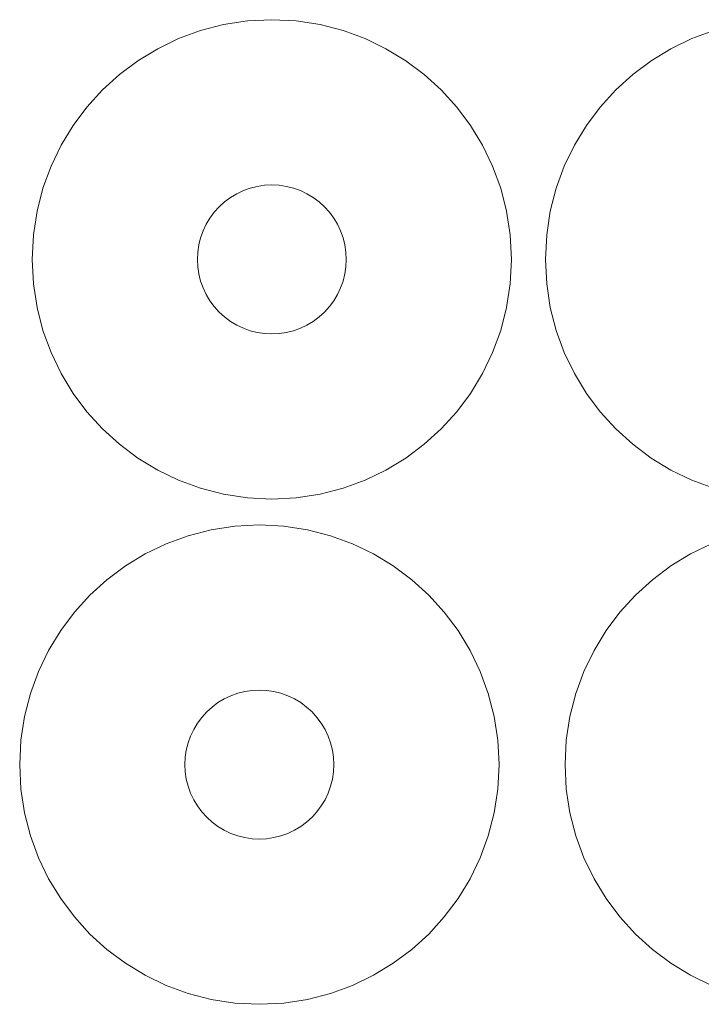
# Model space of a CAD drawing. Header units: millimetres. Extents: x -198 to 278, y -321 to 286.
# Tile 20 of 256: x 103 to 159, y -201 to -120. Entities that reach past the tile are written whole.
import ezdxf

# ---------------------------------------------------------------- set-up
doc = ezdxf.new("R2010")
doc.units = ezdxf.units.MM
doc.header["$MEASUREMENT"] = 0
doc.layers.add('Layer 1', color=7, linetype='Continuous')

msp = doc.modelspace()

# ---------------------------------------------------------------- linework, layer by layer
at = {"layer": 'Layer 1', "color": 175, "lineweight": 9}
for points in [[(104.6266, -145.2053), (104.6266, -145.2053), (105.2918, -147.0193), (105.2918, -147.0193), (105.2918, -147.0193), (106.1247, -148.7457), (106.1247, -148.7457), (106.1247, -148.7457), (107.1152, -150.3744), (107.1152, -150.3744), (107.1152, -150.3744), (108.2534, -151.8956), (108.2534, -151.8956), (108.2534, -151.8956), (109.5293, -153.2991), (109.5293, -153.2991), (109.5293, -153.2991), (110.9328, -154.5749), (110.9328, -154.5749), (110.9328, -154.5749), (112.4539, -155.7131), (112.4539, -155.7131), (112.4539, -155.7131), (114.0827, -156.7037), (114.0827, -156.7037), (114.0827, -156.7037), (115.8091, -157.5366), (115.8091, -157.5366), (115.8091, -157.5366), (117.6231, -158.2018), (117.6231, -158.2018), (117.6231, -158.2018), (119.5147, -158.6893), (119.5147, -158.6893), (119.5147, -158.6893), (121.474, -158.9892), (121.474, -158.9892), (121.474, -158.9892), (123.4908, -159.0914), (123.4908, -159.0914), (123.4908, -159.0914), (125.5076, -158.9892), (125.5076, -158.9892), (125.5076, -158.9892), (127.4669, -158.6893), (127.4669, -158.6893), (127.4669, -158.6893), (129.3585, -158.2018), (129.3585, -158.2018), (129.3585, -158.2018), (131.1725, -157.5366), (131.1725, -157.5366), (131.1725, -157.5366), (132.8989, -156.7037), (132.8989, -156.7037), (132.8989, -156.7037), (134.5277, -155.7131), (134.5277, -155.7131), (134.5277, -155.7131), (136.0488, -154.5749), (136.0488, -154.5749), (136.0488, -154.5749), (137.4523, -153.2991), (137.4523, -153.2991), (137.4523, -153.2991), (138.7282, -151.8956), (138.7282, -151.8956), (138.7282, -151.8956), (139.8664, -150.3744), (139.8664, -150.3744), (139.8664, -150.3744), (140.8569, -148.7457), (140.8569, -148.7457), (140.8569, -148.7457), (141.6898, -147.0193), (141.6898, -147.0193), (141.6898, -147.0193), (142.3551, -145.2053), (142.3551, -145.2053), (142.3551, -145.2053), (142.8426, -143.3136), (142.8426, -143.3136), (142.8426, -143.3136), (143.1425, -141.3544), (143.1425, -141.3544), (143.1425, -141.3544), (143.2446, -139.3376), (143.2446, -139.3376), (143.2446, -139.3376), (143.1425, -137.3207), (143.1425, -137.3207), (143.1425, -137.3207), (142.8426, -135.3615), (142.8426, -135.3615), (142.8426, -135.3615), (142.3551, -133.4698), (142.3551, -133.4698), (142.3551, -133.4698), (141.6898, -131.6558), (141.6898, -131.6558), (141.6898, -131.6558), (140.8569, -129.9294), (140.8569, -129.9294), (140.8569, -129.9294), (139.8664, -128.3007), (139.8664, -128.3007), (139.8664, -128.3007), (138.7282, -126.7795), (138.7282, -126.7795), (138.7282, -126.7795), (137.4523, -125.376), (137.4523, -125.376), (137.4523, -125.376), (136.0488, -124.1002), (136.0488, -124.1002), (136.0488, -124.1002), (134.5277, -122.962), (134.5277, -122.962), (134.5277, -122.962), (132.8989, -121.9714), (132.8989, -121.9714), (132.8989, -121.9714), (131.1725, -121.1385), (131.1725, -121.1385), (131.1725, -121.1385), (129.3585, -120.4733), (129.3585, -120.4733), (129.3585, -120.4733), (127.4669, -119.9858), (127.4669, -119.9858), (127.4669, -119.9858), (125.5076, -119.6859), (125.5076, -119.6859), (125.5076, -119.6859), (123.4908, -119.5837), (123.4908, -119.5837), (123.4908, -119.5837), (121.474, -119.6859), (121.474, -119.6859), (121.474, -119.6859), (119.5147, -119.9858), (119.5147, -119.9858), (119.5147, -119.9858), (117.6231, -120.4733), (117.6231, -120.4733), (117.6231, -120.4733), (115.8091, -121.1385), (115.8091, -121.1385), (115.8091, -121.1385), (114.0827, -121.9714), (114.0827, -121.9714), (114.0827, -121.9714), (112.4539, -122.962), (112.4539, -122.962), (112.4539, -122.962), (110.9328, -124.1002), (110.9328, -124.1002), (110.9328, -124.1002), (109.5293, -125.376), (109.5293, -125.376), (109.5293, -125.376), (108.2534, -126.7795), (108.2534, -126.7795), (108.2534, -126.7795), (107.1152, -128.3007), (107.1152, -128.3007), (107.1152, -128.3007), (106.1247, -129.9294), (106.1247, -129.9294), (106.1247, -129.9294), (105.2918, -131.6558), (105.2918, -131.6558), (105.2918, -131.6558), (104.6266, -133.4698), (104.6266, -133.4698), (104.6266, -133.4698), (104.139, -135.3615), (104.139, -135.3615), (104.139, -135.3615), (103.8392, -137.3207), (103.8392, -137.3207), (103.8392, -137.3207), (103.737, -139.3376), (103.737, -139.3376), (103.737, -139.3376), (103.8392, -141.3544), (103.8392, -141.3544), (103.8392, -141.3544), (104.139, -143.3136), (104.139, -143.3136), (104.139, -143.3136), (104.6266, -145.2053), (104.6266, -145.2053)], [(146.9307, -145.2053), (146.9307, -145.2053), (147.5959, -147.0193), (147.5959, -147.0193), (147.5959, -147.0193), (148.4288, -148.7457), (148.4288, -148.7457), (148.4288, -148.7457), (149.4193, -150.3744), (149.4193, -150.3744), (149.4193, -150.3744), (150.5575, -151.8956), (150.5575, -151.8956), (150.5575, -151.8956), (151.8334, -153.2991), (151.8334, -153.2991), (151.8334, -153.2991), (153.2369, -154.5749), (153.2369, -154.5749), (153.2369, -154.5749), (154.758, -155.7131), (154.758, -155.7131), (154.758, -155.7131), (156.3868, -156.7037), (156.3868, -156.7037), (156.3868, -156.7037), (158.1132, -157.5366), (158.1132, -157.5366), (158.1132, -157.5366), (159.9272, -158.2018), (159.9272, -158.2018), (159.9272, -158.2018), (161.8188, -158.6893), (161.8188, -158.6893), (161.8188, -158.6893), (163.7781, -158.9892), (163.7781, -158.9892), (163.7781, -158.9892), (165.7949, -159.0914), (165.7949, -159.0914), (165.7949, -159.0914), (167.8117, -158.9892), (167.8117, -158.9892), (167.8117, -158.9892), (169.771, -158.6893), (169.771, -158.6893), (169.771, -158.6893), (171.6626, -158.2018), (171.6626, -158.2018), (171.6626, -158.2018), (173.4766, -157.5366), (173.4766, -157.5366), (173.4766, -157.5366), (175.203, -156.7037), (175.203, -156.7037), (175.203, -156.7037), (176.8318, -155.7131), (176.8318, -155.7131), (176.8318, -155.7131), (178.3529, -154.5749), (178.3529, -154.5749), (178.3529, -154.5749), (179.7564, -153.2991), (179.7564, -153.2991), (179.7564, -153.2991), (181.0323, -151.8956), (181.0323, -151.8956), (181.0323, -151.8956), (182.1705, -150.3744), (182.1705, -150.3744), (182.1705, -150.3744), (183.161, -148.7457), (183.161, -148.7457), (183.161, -148.7457), (183.9939, -147.0193), (183.9939, -147.0193), (183.9939, -147.0193), (184.6592, -145.2053), (184.6592, -145.2053), (184.6592, -145.2053), (185.1467, -143.3136), (185.1467, -143.3136), (185.1467, -143.3136), (185.4466, -141.3544), (185.4466, -141.3544), (185.4466, -141.3544), (185.5487, -139.3376), (185.5487, -139.3376), (185.5487, -139.3376), (185.4466, -137.3207), (185.4466, -137.3207), (185.4466, -137.3207), (185.1467, -135.3615), (185.1467, -135.3615), (185.1467, -135.3615), (184.6592, -133.4698), (184.6592, -133.4698), (184.6592, -133.4698), (183.9939, -131.6558), (183.9939, -131.6558), (183.9939, -131.6558), (183.161, -129.9294), (183.161, -129.9294), (183.161, -129.9294), (182.1705, -128.3007), (182.1705, -128.3007), (182.1705, -128.3007), (181.0323, -126.7795), (181.0323, -126.7795), (181.0323, -126.7795), (179.7564, -125.376), (179.7564, -125.376), (179.7564, -125.376), (178.3529, -124.1002), (178.3529, -124.1002), (178.3529, -124.1002), (176.8318, -122.962), (176.8318, -122.962), (176.8318, -122.962), (175.203, -121.9714), (175.203, -121.9714), (175.203, -121.9714), (173.4766, -121.1385), (173.4766, -121.1385), (173.4766, -121.1385), (171.6626, -120.4733), (171.6626, -120.4733), (171.6626, -120.4733), (169.771, -119.9858), (169.771, -119.9858), (169.771, -119.9858), (167.8117, -119.6859), (167.8117, -119.6859), (167.8117, -119.6859), (165.7949, -119.5837), (165.7949, -119.5837), (165.7949, -119.5837), (163.7781, -119.6859), (163.7781, -119.6859), (163.7781, -119.6859), (161.8188, -119.9858), (161.8188, -119.9858), (161.8188, -119.9858), (159.9272, -120.4733), (159.9272, -120.4733), (159.9272, -120.4733), (158.1132, -121.1385), (158.1132, -121.1385), (158.1132, -121.1385), (156.3868, -121.9714), (156.3868, -121.9714), (156.3868, -121.9714), (154.758, -122.962), (154.758, -122.962), (154.758, -122.962), (153.2369, -124.1002), (153.2369, -124.1002), (153.2369, -124.1002), (151.8334, -125.376), (151.8334, -125.376), (151.8334, -125.376), (150.5575, -126.7795), (150.5575, -126.7795), (150.5575, -126.7795), (149.4193, -128.3007), (149.4193, -128.3007), (149.4193, -128.3007), (148.4288, -129.9294), (148.4288, -129.9294), (148.4288, -129.9294), (147.5959, -131.6558), (147.5959, -131.6558), (147.5959, -131.6558), (146.9307, -133.4698), (146.9307, -133.4698), (146.9307, -133.4698), (146.4431, -135.3615), (146.4431, -135.3615), (146.4431, -135.3615), (146.1433, -137.3207), (146.1433, -137.3207), (146.1433, -137.3207), (146.0411, -139.3376), (146.0411, -139.3376), (146.0411, -139.3376), (146.1433, -141.3544), (146.1433, -141.3544), (146.1433, -141.3544), (146.4431, -143.3136), (146.4431, -143.3136), (146.4431, -143.3136), (146.9307, -145.2053), (146.9307, -145.2053)], [(117.3524, -139.3376), (117.3524, -139.3376), (117.3819, -138.7359), (117.3819, -138.7359), (117.3819, -138.7359), (117.4703, -138.14), (117.4703, -138.14), (117.4703, -138.14), (117.6167, -137.5557), (117.6167, -137.5557), (117.6167, -137.5557), (117.8196, -136.9885), (117.8196, -136.9885), (117.8196, -136.9885), (118.0772, -136.4439), (118.0772, -136.4439), (118.0772, -136.4439), (118.3869, -135.9272), (118.3869, -135.9272), (118.3869, -135.9272), (118.7457, -135.4434), (118.7457, -135.4434), (118.7457, -135.4434), (119.1503, -134.997), (119.1503, -134.997), (119.1503, -134.997), (119.5966, -134.5925), (119.5966, -134.5925), (119.5966, -134.5925), (120.0805, -134.2336), (120.0805, -134.2336), (120.0805, -134.2336), (120.5972, -133.9239), (120.5972, -133.9239), (120.5972, -133.9239), (121.1417, -133.6664), (121.1417, -133.6664), (121.1417, -133.6664), (121.7089, -133.4634), (121.7089, -133.4634), (121.7089, -133.4634), (122.2933, -133.3171), (122.2933, -133.3171), (122.2933, -133.3171), (122.8891, -133.2287), (122.8891, -133.2287), (122.8891, -133.2287), (123.4908, -133.1991), (123.4908, -133.1991), (123.4908, -133.1991), (124.0925, -133.2287), (124.0925, -133.2287), (124.0925, -133.2287), (124.6884, -133.3171), (124.6884, -133.3171), (124.6884, -133.3171), (125.2727, -133.4634), (125.2727, -133.4634), (125.2727, -133.4634), (125.8399, -133.6664), (125.8399, -133.6664), (125.8399, -133.6664), (126.3845, -133.9239), (126.3845, -133.9239), (126.3845, -133.9239), (126.9011, -134.2336), (126.9011, -134.2336), (126.9011, -134.2336), (127.385, -134.5925), (127.385, -134.5925), (127.385, -134.5925), (127.8313, -134.997), (127.8313, -134.997), (127.8313, -134.997), (128.2359, -135.4434), (128.2359, -135.4434), (128.2359, -135.4434), (128.5947, -135.9272), (128.5947, -135.9272), (128.5947, -135.9272), (128.9044, -136.4439), (128.9044, -136.4439), (128.9044, -136.4439), (129.162, -136.9885), (129.162, -136.9885), (129.162, -136.9885), (129.3649, -137.5557), (129.3649, -137.5557), (129.3649, -137.5557), (129.5113, -138.14), (129.5113, -138.14), (129.5113, -138.14), (129.5997, -138.7359), (129.5997, -138.7359), (129.5997, -138.7359), (129.6293, -139.3376), (129.6293, -139.3376), (129.6293, -139.3376), (129.5997, -139.9392), (129.5997, -139.9392), (129.5997, -139.9392), (129.5113, -140.5351), (129.5113, -140.5351), (129.5113, -140.5351), (129.3649, -141.1195), (129.3649, -141.1195), (129.3649, -141.1195), (129.162, -141.6866), (129.162, -141.6866), (129.162, -141.6866), (128.9044, -142.2312), (128.9044, -142.2312), (128.9044, -142.2312), (128.5947, -142.7479), (128.5947, -142.7479), (128.5947, -142.7479), (128.2359, -143.2317), (128.2359, -143.2317), (128.2359, -143.2317), (127.8313, -143.6781), (127.8313, -143.6781), (127.8313, -143.6781), (127.385, -144.0826), (127.385, -144.0826), (127.385, -144.0826), (126.9011, -144.4415), (126.9011, -144.4415), (126.9011, -144.4415), (126.3845, -144.7512), (126.3845, -144.7512), (126.3845, -144.7512), (125.8399, -145.0087), (125.8399, -145.0087), (125.8399, -145.0087), (125.2727, -145.2117), (125.2727, -145.2117), (125.2727, -145.2117), (124.6884, -145.3581), (124.6884, -145.3581), (124.6884, -145.3581), (124.0925, -145.4464), (124.0925, -145.4464), (124.0925, -145.4464), (123.4908, -145.476), (123.4908, -145.476), (123.4908, -145.476), (122.8891, -145.4464), (122.8891, -145.4464), (122.8891, -145.4464), (122.2933, -145.3581), (122.2933, -145.3581), (122.2933, -145.3581), (121.7089, -145.2117), (121.7089, -145.2117), (121.7089, -145.2117), (121.1417, -145.0087), (121.1417, -145.0087), (121.1417, -145.0087), (120.5972, -144.7512), (120.5972, -144.7512), (120.5972, -144.7512), (120.0805, -144.4415), (120.0805, -144.4415), (120.0805, -144.4415), (119.5966, -144.0826), (119.5966, -144.0826), (119.5966, -144.0826), (119.1503, -143.6781), (119.1503, -143.6781), (119.1503, -143.6781), (118.7457, -143.2317), (118.7457, -143.2317), (118.7457, -143.2317), (118.3869, -142.7479), (118.3869, -142.7479), (118.3869, -142.7479), (118.0772, -142.2312), (118.0772, -142.2312), (118.0772, -142.2312), (117.8196, -141.6866), (117.8196, -141.6866), (117.8196, -141.6866), (117.6167, -141.1195), (117.6167, -141.1195), (117.6167, -141.1195), (117.4703, -140.5351), (117.4703, -140.5351), (117.4703, -140.5351), (117.3819, -139.9392), (117.3819, -139.9392), (117.3819, -139.9392), (117.3524, -139.3376), (117.3524, -139.3376)], [(114.7799, -162.7685), (114.7799, -162.7685), (113.0535, -163.6014), (113.0535, -163.6014), (113.0535, -163.6014), (111.4247, -164.592), (111.4247, -164.592), (111.4247, -164.592), (109.9036, -165.7302), (109.9036, -165.7302), (109.9036, -165.7302), (108.5001, -167.006), (108.5001, -167.006), (108.5001, -167.006), (107.2242, -168.4095), (107.2242, -168.4095), (107.2242, -168.4095), (106.086, -169.9307), (106.086, -169.9307), (106.086, -169.9307), (105.0955, -171.5594), (105.0955, -171.5594), (105.0955, -171.5594), (104.2626, -173.2858), (104.2626, -173.2858), (104.2626, -173.2858), (103.5974, -175.0998), (103.5974, -175.0998), (103.5974, -175.0998), (103.1098, -176.9915), (103.1098, -176.9915), (103.1098, -176.9915), (102.81, -178.9507), (102.81, -178.9507), (102.81, -178.9507), (102.7078, -180.9676), (102.7078, -180.9676), (102.7078, -180.9676), (102.81, -182.9844), (102.81, -182.9844), (102.81, -182.9844), (103.1098, -184.9436), (103.1098, -184.9436), (103.1098, -184.9436), (103.5974, -186.8353), (103.5974, -186.8353), (103.5974, -186.8353), (104.2626, -188.6493), (104.2626, -188.6493), (104.2626, -188.6493), (105.0955, -190.3757), (105.0955, -190.3757), (105.0955, -190.3757), (106.086, -192.0044), (106.086, -192.0044), (106.086, -192.0044), (107.2242, -193.5256), (107.2242, -193.5256), (107.2242, -193.5256), (108.5001, -194.9291), (108.5001, -194.9291), (108.5001, -194.9291), (109.9036, -196.2049), (109.9036, -196.2049), (109.9036, -196.2049), (111.4247, -197.3431), (111.4247, -197.3431), (111.4247, -197.3431), (113.0535, -198.3337), (113.0535, -198.3337), (113.0535, -198.3337), (114.7799, -199.1666), (114.7799, -199.1666), (114.7799, -199.1666), (116.5939, -199.8318), (116.5939, -199.8318), (116.5939, -199.8318), (118.4855, -200.3193), (118.4855, -200.3193), (118.4855, -200.3193), (120.4448, -200.6192), (120.4448, -200.6192), (120.4448, -200.6192), (122.4616, -200.7214), (122.4616, -200.7214), (122.4616, -200.7214), (124.4784, -200.6192), (124.4784, -200.6192), (124.4784, -200.6192), (126.4377, -200.3193), (126.4377, -200.3193), (126.4377, -200.3193), (128.3293, -199.8318), (128.3293, -199.8318), (128.3293, -199.8318), (130.1433, -199.1666), (130.1433, -199.1666), (130.1433, -199.1666), (131.8697, -198.3337), (131.8697, -198.3337), (131.8697, -198.3337), (133.4985, -197.3431), (133.4985, -197.3431), (133.4985, -197.3431), (135.0196, -196.2049), (135.0196, -196.2049), (135.0196, -196.2049), (136.4231, -194.9291), (136.4231, -194.9291), (136.4231, -194.9291), (137.699, -193.5256), (137.699, -193.5256), (137.699, -193.5256), (138.8372, -192.0044), (138.8372, -192.0044), (138.8372, -192.0044), (139.8277, -190.3757), (139.8277, -190.3757), (139.8277, -190.3757), (140.6606, -188.6493), (140.6606, -188.6493), (140.6606, -188.6493), (141.3259, -186.8353), (141.3259, -186.8353), (141.3259, -186.8353), (141.8134, -184.9436), (141.8134, -184.9436), (141.8134, -184.9436), (142.1133, -182.9844), (142.1133, -182.9844), (142.1133, -182.9844), (142.2154, -180.9676), (142.2154, -180.9676), (142.2154, -180.9676), (142.1133, -178.9507), (142.1133, -178.9507), (142.1133, -178.9507), (141.8134, -176.9915), (141.8134, -176.9915), (141.8134, -176.9915), (141.3259, -175.0998), (141.3259, -175.0998), (141.3259, -175.0998), (140.6606, -173.2858), (140.6606, -173.2858), (140.6606, -173.2858), (139.8277, -171.5594), (139.8277, -171.5594), (139.8277, -171.5594), (138.8372, -169.9307), (138.8372, -169.9307), (138.8372, -169.9307), (137.699, -168.4095), (137.699, -168.4095), (137.699, -168.4095), (136.4231, -167.006), (136.4231, -167.006), (136.4231, -167.006), (135.0196, -165.7302), (135.0196, -165.7302), (135.0196, -165.7302), (133.4985, -164.592), (133.4985, -164.592), (133.4985, -164.592), (131.8697, -163.6014), (131.8697, -163.6014), (131.8697, -163.6014), (130.1433, -162.7685), (130.1433, -162.7685), (130.1433, -162.7685), (128.3293, -162.1033), (128.3293, -162.1033), (128.3293, -162.1033), (126.4377, -161.6158), (126.4377, -161.6158), (126.4377, -161.6158), (124.4784, -161.3159), (124.4784, -161.3159), (124.4784, -161.3159), (122.4616, -161.2137), (122.4616, -161.2137), (122.4616, -161.2137), (120.4448, -161.3159), (120.4448, -161.3159), (120.4448, -161.3159), (118.4855, -161.6158), (118.4855, -161.6158), (118.4855, -161.6158), (116.5939, -162.1033), (116.5939, -162.1033), (116.5939, -162.1033), (114.7799, -162.7685), (114.7799, -162.7685)], [(156.3747, -164.592), (156.3747, -164.592), (154.8536, -165.7302), (154.8536, -165.7302), (154.8536, -165.7302), (153.4501, -167.006), (153.4501, -167.006), (153.4501, -167.006), (152.1742, -168.4095), (152.1742, -168.4095), (152.1742, -168.4095), (151.036, -169.9307), (151.036, -169.9307), (151.036, -169.9307), (150.0455, -171.5594), (150.0455, -171.5594), (150.0455, -171.5594), (149.2126, -173.2858), (149.2126, -173.2858), (149.2126, -173.2858), (148.5474, -175.0998), (148.5474, -175.0998), (148.5474, -175.0998), (148.0598, -176.9915), (148.0598, -176.9915), (148.0598, -176.9915), (147.76, -178.9507), (147.76, -178.9507), (147.76, -178.9507), (147.6578, -180.9676), (147.6578, -180.9676), (147.6578, -180.9676), (147.76, -182.9844), (147.76, -182.9844), (147.76, -182.9844), (148.0598, -184.9436), (148.0598, -184.9436), (148.0598, -184.9436), (148.5474, -186.8353), (148.5474, -186.8353), (148.5474, -186.8353), (149.2126, -188.6493), (149.2126, -188.6493), (149.2126, -188.6493), (150.0455, -190.3757), (150.0455, -190.3757), (150.0455, -190.3757), (151.036, -192.0044), (151.036, -192.0044), (151.036, -192.0044), (152.1742, -193.5256), (152.1742, -193.5256), (152.1742, -193.5256), (153.4501, -194.9291), (153.4501, -194.9291), (153.4501, -194.9291), (154.8536, -196.2049), (154.8536, -196.2049), (154.8536, -196.2049), (156.3747, -197.3431), (156.3747, -197.3431), (156.3747, -197.3431), (158.0035, -198.3337), (158.0035, -198.3337), (158.0035, -198.3337), (159.7299, -199.1666), (159.7299, -199.1666), (159.7299, -199.1666), (161.5439, -199.8318), (161.5439, -199.8318), (161.5439, -199.8318), (163.4355, -200.3193), (163.4355, -200.3193), (163.4355, -200.3193), (165.3948, -200.6192), (165.3948, -200.6192), (165.3948, -200.6192), (167.4116, -200.7214), (167.4116, -200.7214), (167.4116, -200.7214), (169.4284, -200.6192), (169.4284, -200.6192), (169.4284, -200.6192), (171.3877, -200.3193), (171.3877, -200.3193), (171.3877, -200.3193), (173.2793, -199.8318), (173.2793, -199.8318), (173.2793, -199.8318), (175.0933, -199.1666), (175.0933, -199.1666), (175.0933, -199.1666), (176.8197, -198.3337), (176.8197, -198.3337), (176.8197, -198.3337), (178.4485, -197.3431), (178.4485, -197.3431), (178.4485, -197.3431), (179.9696, -196.2049), (179.9696, -196.2049), (179.9696, -196.2049), (181.3731, -194.9291), (181.3731, -194.9291), (181.3731, -194.9291), (182.649, -193.5256), (182.649, -193.5256), (182.649, -193.5256), (183.7872, -192.0044), (183.7872, -192.0044), (183.7872, -192.0044), (184.7777, -190.3757), (184.7777, -190.3757), (184.7777, -190.3757), (185.6106, -188.6493), (185.6106, -188.6493), (185.6106, -188.6493), (186.2759, -186.8353), (186.2759, -186.8353), (186.2759, -186.8353), (186.7634, -184.9436), (186.7634, -184.9436), (186.7634, -184.9436), (187.0633, -182.9844), (187.0633, -182.9844), (187.0633, -182.9844), (187.1654, -180.9676), (187.1654, -180.9676), (187.1654, -180.9676), (187.0633, -178.9507), (187.0633, -178.9507), (187.0633, -178.9507), (186.7634, -176.9915), (186.7634, -176.9915), (186.7634, -176.9915), (186.2759, -175.0998), (186.2759, -175.0998), (186.2759, -175.0998), (185.6106, -173.2858), (185.6106, -173.2858), (185.6106, -173.2858), (184.7777, -171.5594), (184.7777, -171.5594), (184.7777, -171.5594), (183.7872, -169.9307), (183.7872, -169.9307), (183.7872, -169.9307), (182.649, -168.4095), (182.649, -168.4095), (182.649, -168.4095), (181.3731, -167.006), (181.3731, -167.006), (181.3731, -167.006), (179.9696, -165.7302), (179.9696, -165.7302), (179.9696, -165.7302), (178.4485, -164.592), (178.4485, -164.592), (178.4485, -164.592), (176.8197, -163.6014), (176.8197, -163.6014), (176.8197, -163.6014), (175.0933, -162.7685), (175.0933, -162.7685), (175.0933, -162.7685), (173.2793, -162.1033), (173.2793, -162.1033), (173.2793, -162.1033), (171.3877, -161.6158), (171.3877, -161.6158), (171.3877, -161.6158), (169.4284, -161.3159), (169.4284, -161.3159), (169.4284, -161.3159), (167.4116, -161.2137), (167.4116, -161.2137), (167.4116, -161.2137), (165.3948, -161.3159), (165.3948, -161.3159), (165.3948, -161.3159), (163.4355, -161.6158), (163.4355, -161.6158), (163.4355, -161.6158), (161.5439, -162.1033), (161.5439, -162.1033), (161.5439, -162.1033), (159.7299, -162.7685), (159.7299, -162.7685), (159.7299, -162.7685), (158.0035, -163.6014), (158.0035, -163.6014), (158.0035, -163.6014), (156.3747, -164.592), (156.3747, -164.592)], [(122.4616, -174.8291), (122.4616, -174.8291), (123.0633, -174.8587), (123.0633, -174.8587), (123.0633, -174.8587), (123.6592, -174.9471), (123.6592, -174.9471), (123.6592, -174.9471), (124.2435, -175.0934), (124.2435, -175.0934), (124.2435, -175.0934), (124.8107, -175.2964), (124.8107, -175.2964), (124.8107, -175.2964), (125.3553, -175.5539), (125.3553, -175.5539), (125.3553, -175.5539), (125.8719, -175.8636), (125.8719, -175.8636), (125.8719, -175.8636), (126.3558, -176.2225), (126.3558, -176.2225), (126.3558, -176.2225), (126.8021, -176.627), (126.8021, -176.627), (126.8021, -176.627), (127.2067, -177.0734), (127.2067, -177.0734), (127.2067, -177.0734), (127.5655, -177.5572), (127.5655, -177.5572), (127.5655, -177.5572), (127.8752, -178.0739), (127.8752, -178.0739), (127.8752, -178.0739), (128.1328, -178.6185), (128.1328, -178.6185), (128.1328, -178.6185), (128.3357, -179.1857), (128.3357, -179.1857), (128.3357, -179.1857), (128.4821, -179.77), (128.4821, -179.77), (128.4821, -179.77), (128.5705, -180.3659), (128.5705, -180.3659), (128.5705, -180.3659), (128.6001, -180.9676), (128.6001, -180.9676), (128.6001, -180.9676), (128.5705, -181.5692), (128.5705, -181.5692), (128.5705, -181.5692), (128.4821, -182.1651), (128.4821, -182.1651), (128.4821, -182.1651), (128.3357, -182.7495), (128.3357, -182.7495), (128.3357, -182.7495), (128.1328, -183.3166), (128.1328, -183.3166), (128.1328, -183.3166), (127.8752, -183.8612), (127.8752, -183.8612), (127.8752, -183.8612), (127.5655, -184.3779), (127.5655, -184.3779), (127.5655, -184.3779), (127.2067, -184.8617), (127.2067, -184.8617), (127.2067, -184.8617), (126.8021, -185.3081), (126.8021, -185.3081), (126.8021, -185.3081), (126.3558, -185.7126), (126.3558, -185.7126), (126.3558, -185.7126), (125.8719, -186.0715), (125.8719, -186.0715), (125.8719, -186.0715), (125.3553, -186.3812), (125.3553, -186.3812), (125.3553, -186.3812), (124.8107, -186.6387), (124.8107, -186.6387), (124.8107, -186.6387), (124.2435, -186.8417), (124.2435, -186.8417), (124.2435, -186.8417), (123.6592, -186.9881), (123.6592, -186.9881), (123.6592, -186.9881), (123.0633, -187.0764), (123.0633, -187.0764), (123.0633, -187.0764), (122.4616, -187.106), (122.4616, -187.106), (122.4616, -187.106), (121.8599, -187.0764), (121.8599, -187.0764), (121.8599, -187.0764), (121.2641, -186.9881), (121.2641, -186.9881), (121.2641, -186.9881), (120.6797, -186.8417), (120.6797, -186.8417), (120.6797, -186.8417), (120.1125, -186.6387), (120.1125, -186.6387), (120.1125, -186.6387), (119.568, -186.3812), (119.568, -186.3812), (119.568, -186.3812), (119.0513, -186.0715), (119.0513, -186.0715), (119.0513, -186.0715), (118.5674, -185.7126), (118.5674, -185.7126), (118.5674, -185.7126), (118.1211, -185.3081), (118.1211, -185.3081), (118.1211, -185.3081), (117.7165, -184.8617), (117.7165, -184.8617), (117.7165, -184.8617), (117.3577, -184.3779), (117.3577, -184.3779), (117.3577, -184.3779), (117.048, -183.8612), (117.048, -183.8612), (117.048, -183.8612), (116.7904, -183.3166), (116.7904, -183.3166), (116.7904, -183.3166), (116.5875, -182.7495), (116.5875, -182.7495), (116.5875, -182.7495), (116.4411, -182.1651), (116.4411, -182.1651), (116.4411, -182.1651), (116.3527, -181.5692), (116.3527, -181.5692), (116.3527, -181.5692), (116.3232, -180.9676), (116.3232, -180.9676), (116.3232, -180.9676), (116.3527, -180.3659), (116.3527, -180.3659), (116.3527, -180.3659), (116.4411, -179.77), (116.4411, -179.77), (116.4411, -179.77), (116.5875, -179.1857), (116.5875, -179.1857), (116.5875, -179.1857), (116.7904, -178.6185), (116.7904, -178.6185), (116.7904, -178.6185), (117.048, -178.0739), (117.048, -178.0739), (117.048, -178.0739), (117.3577, -177.5572), (117.3577, -177.5572), (117.3577, -177.5572), (117.7165, -177.0734), (117.7165, -177.0734), (117.7165, -177.0734), (118.1211, -176.627), (118.1211, -176.627), (118.1211, -176.627), (118.5674, -176.2225), (118.5674, -176.2225), (118.5674, -176.2225), (119.0513, -175.8636), (119.0513, -175.8636), (119.0513, -175.8636), (119.568, -175.5539), (119.568, -175.5539), (119.568, -175.5539), (120.1125, -175.2964), (120.1125, -175.2964), (120.1125, -175.2964), (120.6797, -175.0934), (120.6797, -175.0934), (120.6797, -175.0934), (121.2641, -174.9471), (121.2641, -174.9471), (121.2641, -174.9471), (121.8599, -174.8587), (121.8599, -174.8587), (121.8599, -174.8587), (122.4616, -174.8291), (122.4616, -174.8291)]]:
    msp.add_open_spline(points, degree=3, knots=[0, 0, 0, 0, 0.015625, 0.015625, 0.015625, 0.03125, 0.03125, 0.03125, 0.046875, 0.046875, 0.046875, 0.0625, 0.0625, 0.0625, 0.078125, 0.078125, 0.078125, 0.09375, 0.09375, 0.09375, 0.109375, 0.109375, 0.109375, 0.125, 0.125, 0.125, 0.140625, 0.140625, 0.140625, 0.15625, 0.15625, 0.15625, 0.171875, 0.171875, 0.171875, 0.1875, 0.1875, 0.1875, 0.203125, 0.203125, 0.203125, 0.21875, 0.21875, 0.21875, 0.234375, 0.234375, 0.234375, 0.25, 0.25, 0.25, 0.265625, 0.265625, 0.265625, 0.28125, 0.28125, 0.28125, 0.296875, 0.296875, 0.296875, 0.3125, 0.3125, 0.3125, 0.328125, 0.328125, 0.328125, 0.34375, 0.34375, 0.34375, 0.359375, 0.359375, 0.359375, 0.375, 0.375, 0.375, 0.390625, 0.390625, 0.390625, 0.40625, 0.40625, 0.40625, 0.421875, 0.421875, 0.421875, 0.4375, 0.4375, 0.4375, 0.453125, 0.453125, 0.453125, 0.46875, 0.46875, 0.46875, 0.484375, 0.484375, 0.484375, 0.5, 0.5, 0.5, 0.515625, 0.515625, 0.515625, 0.53125, 0.53125, 0.53125, 0.546875, 0.546875, 0.546875, 0.5625, 0.5625, 0.5625, 0.578125, 0.578125, 0.578125, 0.59375, 0.59375, 0.59375, 0.609375, 0.609375, 0.609375, 0.625, 0.625, 0.625, 0.640625, 0.640625, 0.640625, 0.65625, 0.65625, 0.65625, 0.671875, 0.671875, 0.671875, 0.6875, 0.6875, 0.6875, 0.703125, 0.703125, 0.703125, 0.71875, 0.71875, 0.71875, 0.734375, 0.734375, 0.734375, 0.75, 0.75, 0.75, 0.765625, 0.765625, 0.765625, 0.78125, 0.78125, 0.78125, 0.796875, 0.796875, 0.796875, 0.8125, 0.8125, 0.8125, 0.828125, 0.828125, 0.828125, 0.84375, 0.84375, 0.84375, 0.859375, 0.859375, 0.859375, 0.875, 0.875, 0.875, 0.890625, 0.890625, 0.890625, 0.90625, 0.90625, 0.90625, 0.921875, 0.921875, 0.921875, 0.9375, 0.9375, 0.9375, 0.953125, 0.953125, 0.953125, 0.96875, 0.96875, 0.96875, 0.984375, 0.984375, 0.984375, 1, 1, 1, 1], dxfattribs=at)

doc.saveas('drawing.dxf')
